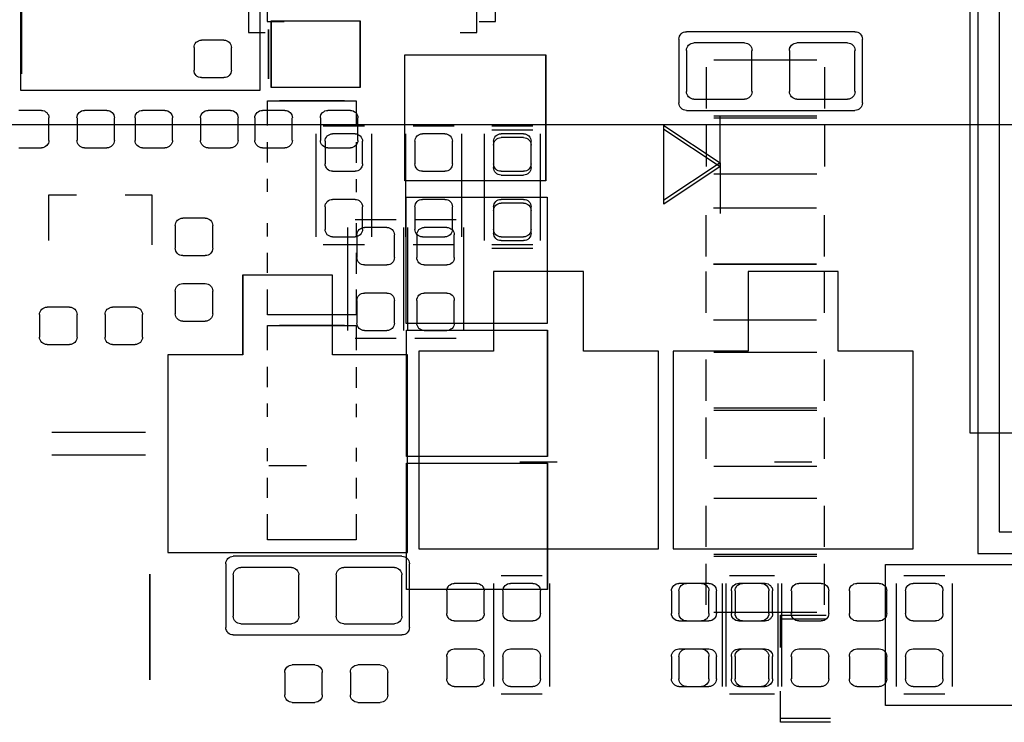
# Model space of a CAD drawing. Header units: inches. Extents: x -2.12 to 5.58, y -1.38 to 1.5.
# Tile 3 of 32: x -1.5 to -0.97, y -1.06 to -0.68. Entities that reach past the tile are written whole.
import ezdxf

# ---------------------------------------------------------------- set-up
doc = ezdxf.new("R2010")
doc.units = ezdxf.units.IN
doc.header["$MEASUREMENT"] = 0
for name, color, linetype in [('INTF_BLUE', 7, 'Continuous'), ('INTF_GREEN_1', 7, 'Continuous'), ('INTF_GREEN_3', 7, 'Continuous'), ('INTF_MAGENTA', 7, 'Continuous'), ('INTF_RED_1', 7, 'Continuous'), ('INTF_YELLOW_1', 7, 'Continuous'), ('INTF_YELLOW_2', 7, 'Continuous'), ('WHITE', 7, 'Continuous')]:
    doc.layers.add(name, color=color, linetype=linetype)

# ---------------------------------------------------------------- blocks, each defined once
blk = doc.blocks.new('DDD71C7C7C9CF9294EF7B95702A5EAB48181DBE0$$$B8A4396250C5687B1D31E70758B30729E1AC4426')
at = {"layer": 'INTF_MAGENTA', "color": 6}
for p, q in [((-191.414, -106.642), (-191.414, -104.839)), ((-188.316, -104.839), (-188.316, -106.642)), ((-185.242, -107.201), (-185.242, -105.804)), ((-196.545, -106.629), (-194.259, -106.629)), ((-191.191, -106.642), (-191.414, -106.642)), ((-188.316, -106.642), (-188.546, -106.642)), ((-196.647, -107.594), (-196.647, -106.731)), ((-194.158, -106.731), (-194.158, -107.594)), ((-194.259, -107.696), (-196.545, -107.696)), ((-194.716, -108.407), (-194.716, -107.772)), ((-193.954, -107.899), (-194.716, -108.407)), ((-193.954, -108.915), (-193.954, -107.899)), ((-192.176, -107.912), (-191.618, -107.912)), ((-191.11, -107.912), (-190.551, -107.912)), ((-189.89, -107.912), (-189.332, -107.912)), ((-192.278, -109.41), (-192.278, -108.013)), ((-191.516, -108.013), (-191.516, -109.41)), ((-191.211, -109.41), (-191.211, -108.013)), ((-190.449, -108.013), (-190.449, -109.41)), ((-189.992, -109.41), (-189.992, -108.013)), ((-189.23, -108.013), (-189.23, -109.41)), ((-194.716, -108.407), (-194.716, -109.042)), ((-194.716, -108.407), (-193.954, -108.915)), ((-191.618, -109.512), (-192.176, -109.512)), ((-190.551, -109.512), (-191.11, -109.512)), ((-189.332, -109.512), (-189.89, -109.512)), ((-196.317, -109.88), (-195.097, -109.88)), ((-196.317, -110.96), (-196.317, -109.88)), ((-195.097, -109.88), (-195.097, -110.96)), ((-192.862, -109.88), (-191.643, -109.88)), ((-192.862, -110.96), (-192.862, -109.88)), ((-191.643, -109.88), (-191.643, -110.96)), ((-189.459, -109.931), (-188.239, -109.931)), ((-189.459, -111.011), (-189.459, -109.931)), ((-188.239, -109.931), (-188.239, -111.011)), ((-197.333, -110.96), (-196.317, -110.96)), ((-197.333, -113.64), (-197.333, -110.96)), ((-195.097, -110.96), (-194.081, -110.96)), ((-194.081, -110.96), (-194.081, -113.64)), ((-193.878, -110.96), (-192.862, -110.96)), ((-193.878, -113.64), (-193.878, -110.96)), ((-191.643, -110.96), (-190.627, -110.96)), ((-190.627, -110.96), (-190.627, -113.64)), ((-190.475, -111.011), (-189.459, -111.011)), ((-190.475, -113.69), (-190.475, -111.011)), ((-188.239, -111.011), (-187.223, -111.011)), ((-187.223, -111.011), (-187.223, -113.69)), ((-186.919, -112.065), (-185.649, -112.065)), ((-195.453, -112.459), (-195.961, -112.459)), ((-191.999, -112.459), (-192.507, -112.459)), ((-186.919, -112.37), (-185.649, -112.37)), ((-188.595, -112.509), (-189.103, -112.509)), ((-196.113, -113.64), (-197.333, -113.64)), ((-195.301, -113.64), (-196.113, -113.64)), ((-194.081, -113.64), (-195.301, -113.64)), ((-192.659, -113.64), (-193.878, -113.64)), ((-191.846, -113.64), (-192.659, -113.64)), ((-190.627, -113.64), (-191.846, -113.64)), ((-189.255, -113.69), (-190.475, -113.69)), ((-190.398, -113.741), (-188.112, -113.741)), ((-188.443, -113.69), (-189.255, -113.69)), ((-187.223, -113.69), (-188.443, -113.69)), ((-190.5, -114.706), (-190.5, -113.843)), ((-188.011, -113.843), (-188.011, -114.706)), ((-197.764, -114.008), (-197.206, -114.008)), ((-195.453, -114.008), (-194.894, -114.008)), ((-192.303, -114.008), (-191.745, -114.008)), ((-197.866, -115.507), (-197.866, -114.109)), ((-197.104, -114.109), (-197.104, -115.507)), ((-195.555, -115.507), (-195.555, -114.109)), ((-194.793, -114.109), (-194.793, -115.507)), ((-192.405, -115.507), (-192.405, -114.109)), ((-191.643, -114.109), (-191.643, -115.507)), ((-188.112, -114.808), (-190.398, -114.808)), ((-197.206, -115.608), (-197.764, -115.608)), ((-194.894, -115.608), (-195.453, -115.608)), ((-191.745, -115.608), (-192.303, -115.608))]:
    blk.add_line(p, q, dxfattribs=at)
for centre, start, end in [((-196.545, -106.731), 90, 180), ((-194.259, -106.731), 360, 90), ((-196.545, -107.594), 180, 270), ((-194.259, -107.594), 270, 0), ((-190.398, -113.843), 90, 180), ((-188.112, -113.843), 360, 90), ((-190.398, -114.706), 180, 270), ((-188.112, -114.706), 270, 0)]:
    blk.add_arc(centre, 0.102, start, end, dxfattribs=at)
at = {"layer": 'INTF_RED_1', "color": 1}
for p, q in [((-198.501, -77.724), (-198.501, -113.411)), ((-198.501, -113.411), (-244.602, -113.411))]:
    blk.add_line(p, q, dxfattribs=at)
at = {"layer": 'WHITE', "color": 7}
for p, q in [((-196.444, -106.782), (-195.758, -106.782)), ((-195.047, -106.782), (-194.361, -106.782)), ((-188.087, -107.15), (-188.087, -106.845)), ((-187.985, -106.743), (-187.681, -106.743)), ((-187.579, -106.845), (-187.579, -107.15)), ((-196.545, -107.442), (-196.545, -106.883)), ((-195.656, -106.883), (-195.656, -107.442)), ((-195.148, -107.442), (-195.148, -106.883)), ((-194.259, -106.883), (-194.259, -107.442)), ((-187.681, -107.251), (-187.985, -107.251)), ((-195.758, -107.544), (-196.444, -107.544)), ((-194.361, -107.544), (-195.047, -107.544)), ((-192.049, -108.013), (-191.745, -108.013)), ((-190.983, -108.013), (-190.678, -108.013)), ((-189.763, -108.013), (-189.459, -108.013)), ((-192.151, -108.42), (-192.151, -108.115)), ((-191.643, -108.115), (-191.643, -108.42)), ((-191.084, -108.42), (-191.084, -108.115)), ((-190.576, -108.115), (-190.576, -108.42)), ((-189.865, -108.42), (-189.865, -108.115)), ((-189.357, -108.115), (-189.357, -108.42)), ((-191.745, -108.522), (-192.049, -108.522)), ((-190.678, -108.522), (-190.983, -108.522)), ((-189.459, -108.522), (-189.763, -108.522)), ((-192.049, -108.903), (-191.745, -108.903)), ((-190.983, -108.903), (-190.678, -108.903)), ((-189.763, -108.903), (-189.459, -108.903)), ((-192.151, -109.309), (-192.151, -109.004)), ((-191.643, -109.004), (-191.643, -109.309)), ((-191.084, -109.309), (-191.084, -109.004)), ((-190.576, -109.004), (-190.576, -109.309)), ((-189.865, -109.309), (-189.865, -109.004)), ((-189.357, -109.004), (-189.357, -109.309)), ((-191.745, -109.41), (-192.049, -109.41)), ((-190.678, -109.41), (-190.983, -109.41)), ((-189.459, -109.41), (-189.763, -109.41)), ((-190.297, -113.894), (-189.611, -113.894)), ((-188.9, -113.894), (-188.214, -113.894)), ((-190.398, -114.554), (-190.398, -113.995)), ((-189.509, -113.995), (-189.509, -114.554)), ((-189.001, -114.554), (-189.001, -113.995)), ((-188.112, -113.995), (-188.112, -114.554)), ((-197.637, -114.109), (-197.333, -114.109)), ((-196.875, -114.109), (-196.571, -114.109)), ((-196.088, -114.109), (-195.783, -114.109)), ((-195.326, -114.109), (-195.021, -114.109)), ((-194.564, -114.109), (-194.259, -114.109)), ((-192.176, -114.109), (-191.872, -114.109)), ((-191.414, -114.109), (-191.11, -114.109)), ((-197.739, -114.516), (-197.739, -114.211)), ((-197.231, -114.211), (-197.231, -114.516)), ((-196.977, -114.516), (-196.977, -114.211)), ((-196.469, -114.211), (-196.469, -114.516)), ((-196.19, -114.516), (-196.19, -114.211)), ((-195.682, -114.211), (-195.682, -114.516)), ((-195.428, -114.516), (-195.428, -114.211)), ((-194.92, -114.211), (-194.92, -114.516)), ((-194.666, -114.516), (-194.666, -114.211)), ((-194.158, -114.211), (-194.158, -114.516)), ((-192.278, -114.516), (-192.278, -114.211)), ((-191.77, -114.211), (-191.77, -114.516)), ((-191.516, -114.516), (-191.516, -114.211)), ((-191.008, -114.211), (-191.008, -114.516)), ((-197.333, -114.618), (-197.637, -114.618)), ((-196.571, -114.618), (-196.875, -114.618)), ((-195.783, -114.618), (-196.088, -114.618)), ((-195.021, -114.618), (-195.326, -114.618)), ((-194.259, -114.618), (-194.564, -114.618)), ((-191.872, -114.618), (-192.176, -114.618)), ((-191.11, -114.618), (-191.414, -114.618)), ((-189.611, -114.656), (-190.297, -114.656)), ((-188.214, -114.656), (-188.9, -114.656)), ((-197.637, -114.999), (-197.333, -114.999)), ((-196.875, -114.999), (-196.571, -114.999)), ((-196.088, -114.999), (-195.783, -114.999)), ((-195.326, -114.999), (-195.021, -114.999)), ((-194.564, -114.999), (-194.259, -114.999)), ((-192.176, -114.999), (-191.872, -114.999)), ((-191.414, -114.999), (-191.11, -114.999)), ((-197.739, -115.405), (-197.739, -115.1)), ((-197.231, -115.1), (-197.231, -115.405)), ((-196.977, -115.405), (-196.977, -115.1)), ((-196.469, -115.1), (-196.469, -115.405)), ((-196.19, -115.405), (-196.19, -115.1)), ((-195.682, -115.1), (-195.682, -115.405)), ((-195.428, -115.405), (-195.428, -115.1)), ((-194.92, -115.1), (-194.92, -115.405)), ((-194.666, -115.405), (-194.666, -115.1)), ((-194.158, -115.1), (-194.158, -115.405)), ((-192.278, -115.405), (-192.278, -115.1)), ((-191.77, -115.1), (-191.77, -115.405)), ((-191.516, -115.405), (-191.516, -115.1)), ((-191.008, -115.1), (-191.008, -115.405)), ((-190.106, -115.214), (-189.802, -115.214)), ((-189.217, -115.214), (-188.912, -115.214)), ((-190.208, -115.621), (-190.208, -115.316)), ((-189.7, -115.316), (-189.7, -115.621)), ((-189.319, -115.621), (-189.319, -115.316)), ((-188.811, -115.316), (-188.811, -115.621)), ((-197.333, -115.507), (-197.637, -115.507)), ((-196.571, -115.507), (-196.875, -115.507)), ((-195.783, -115.507), (-196.088, -115.507)), ((-195.021, -115.507), (-195.326, -115.507)), ((-194.259, -115.507), (-194.564, -115.507)), ((-191.872, -115.507), (-192.176, -115.507)), ((-191.11, -115.507), (-191.414, -115.507)), ((-189.802, -115.722), (-190.106, -115.722)), ((-188.912, -115.722), (-189.217, -115.722))]:
    blk.add_line(p, q, dxfattribs=at)
for centre, start, end in [((-196.444, -106.883), 90, 180), ((-195.758, -106.883), 360, 90), ((-195.047, -106.883), 90, 180), ((-194.361, -106.883), 360, 90), ((-187.985, -106.845), 90, 180), ((-187.681, -106.845), 360, 90), ((-187.985, -107.15), 180, 270), ((-187.681, -107.15), 270, 0), ((-196.444, -107.442), 180, 270), ((-195.758, -107.442), 270, 0), ((-195.047, -107.442), 180, 270), ((-194.361, -107.442), 270, 0), ((-192.049, -108.115), 90, 180), ((-191.745, -108.115), 360, 90), ((-190.983, -108.115), 90, 180), ((-190.678, -108.115), 360, 90), ((-189.763, -108.115), 90, 180), ((-189.459, -108.115), 360, 90), ((-192.049, -108.42), 180, 270), ((-191.745, -108.42), 270, 0), ((-190.983, -108.42), 180, 270), ((-190.678, -108.42), 270, 0), ((-189.763, -108.42), 180, 270), ((-189.459, -108.42), 270, 0), ((-192.049, -109.004), 90, 180), ((-191.745, -109.004), 360, 90), ((-190.983, -109.004), 90, 180), ((-190.678, -109.004), 360, 90), ((-189.763, -109.004), 90, 180), ((-189.459, -109.004), 360, 90), ((-192.049, -109.309), 180, 270), ((-191.745, -109.309), 270, 0), ((-190.983, -109.309), 180, 270), ((-190.678, -109.309), 270, 0), ((-189.763, -109.309), 180, 270), ((-189.459, -109.309), 270, 0), ((-190.297, -113.995), 90, 180), ((-189.611, -113.995), 360, 90), ((-188.9, -113.995), 90, 180), ((-188.214, -113.995), 360, 90), ((-197.637, -114.211), 90, 180), ((-197.333, -114.211), 360, 90), ((-196.875, -114.211), 90, 180), ((-196.571, -114.211), 360, 90), ((-196.088, -114.211), 90, 180), ((-195.783, -114.211), 360, 90), ((-195.326, -114.211), 90, 180), ((-195.021, -114.211), 360, 90), ((-194.564, -114.211), 90, 180), ((-194.259, -114.211), 360, 90), ((-192.176, -114.211), 90, 180), ((-191.872, -114.211), 360, 90), ((-191.414, -114.211), 90, 180), ((-191.11, -114.211), 360, 90), ((-197.637, -114.516), 180, 270), ((-197.333, -114.516), 270, 0), ((-196.875, -114.516), 180, 270), ((-196.571, -114.516), 270, 0), ((-196.088, -114.516), 180, 270), ((-195.783, -114.516), 270, 0), ((-195.326, -114.516), 180, 270), ((-195.021, -114.516), 270, 0), ((-194.564, -114.516), 180, 270), ((-194.259, -114.516), 270, 0), ((-192.176, -114.516), 180, 270), ((-191.872, -114.516), 270, 0), ((-191.414, -114.516), 180, 270), ((-191.11, -114.516), 270, 0), ((-190.297, -114.554), 180, 270), ((-189.611, -114.554), 270, 0), ((-188.9, -114.554), 180, 270), ((-188.214, -114.554), 270, 0), ((-197.637, -115.1), 90, 180), ((-197.333, -115.1), 360, 90), ((-196.875, -115.1), 90, 180), ((-196.571, -115.1), 360, 90), ((-196.088, -115.1), 90, 180), ((-195.783, -115.1), 360, 90), ((-195.326, -115.1), 90, 180), ((-195.021, -115.1), 360, 90), ((-194.564, -115.1), 90, 180), ((-194.259, -115.1), 360, 90), ((-192.176, -115.1), 90, 180), ((-191.872, -115.1), 360, 90), ((-191.414, -115.1), 90, 180), ((-191.11, -115.1), 360, 90), ((-190.106, -115.316), 90, 180), ((-189.802, -115.316), 360, 90), ((-189.217, -115.316), 90, 180), ((-188.912, -115.316), 360, 90), ((-197.637, -115.405), 180, 270), ((-197.333, -115.405), 270, 0), ((-196.875, -115.405), 180, 270), ((-196.571, -115.405), 270, 0), ((-196.088, -115.405), 180, 270), ((-195.783, -115.405), 270, 0), ((-195.326, -115.405), 180, 270), ((-195.021, -115.405), 270, 0), ((-194.564, -115.405), 180, 270), ((-194.259, -115.405), 270, 0), ((-192.176, -115.405), 180, 270), ((-191.872, -115.405), 270, 0), ((-191.414, -115.405), 180, 270), ((-191.11, -115.405), 270, 0), ((-190.106, -115.621), 180, 270), ((-189.802, -115.621), 270, 0), ((-189.217, -115.621), 180, 270), ((-188.912, -115.621), 270, 0)]:
    blk.add_arc(centre, 0.102, start, end, dxfattribs=at)
blk = doc.blocks.new('S70CR100-TOP')
at = {"color": 0}
blk.add_blockref('DDD71C7C7C9CF9294EF7B95702A5EAB48181DBE0$$$B8A4396250C5687B1D31E70758B30729E1AC4426', (0, 0), dxfattribs=at)
blk = doc.blocks.new('3873F21D59116B9BB77B534D235B23D2048C078A$$$B8A4396250C5687B1D31E70758B30729E1AC4426')
at = {"layer": 'INTF_BLUE', "color": 5}
for p, q in [((-188.6284, -106.4816), (-189.8316, -106.4816)), ((-189.8316, -106.4816), (-189.8316, -107.3864)), ((-188.6284, -107.3864), (-188.6284, -106.4816)), ((-188.5925, -107.2684), (-188.5925, -106.5997)), ((-190.4385, -106.9419), (-192.3496, -106.9419)), ((-192.3496, -106.9419), (-192.3496, -108.6533)), ((-190.4385, -108.6533), (-190.4385, -106.9419)), ((-196.1312, -107.1118), (-196.1312, -107.6706)), ((-194.6326, -107.0102), (-196.0296, -107.0102)), ((-194.531, -107.6706), (-194.531, -107.1118)), ((-189.8316, -107.3864), (-188.6284, -107.3864)), ((-188.5776, -107.5652), (-189.7808, -107.5652)), ((-189.7808, -107.5652), (-189.7808, -107.9)), ((-189.6192, -107.5652), (-188.7391, -107.5652)), ((-188.5776, -107.9), (-188.5776, -107.5652)), ((-196.0296, -107.7722), (-194.6326, -107.7722)), ((-175.6004, -107.8865), (-200.6016, -107.8865)), ((-196.1312, -107.8992), (-196.1312, -108.458)), ((-194.6326, -107.7976), (-196.0296, -107.7976)), ((-194.531, -108.458), (-194.531, -107.8992)), ((-189.7808, -108.1282), (-189.7808, -108.4079)), ((-188.5776, -108.4013), (-188.5776, -108.1269)), ((-196.0296, -108.5596), (-194.6326, -108.5596)), ((-192.3496, -108.6533), (-190.4385, -108.6533)), ((-189.7808, -108.6269), (-189.7808, -108.8063)), ((-188.5776, -108.8023), (-188.5776, -108.6229)), ((-190.4589, -108.8723), (-192.3699, -108.8723)), ((-192.3699, -108.8723), (-192.3699, -110.5837)), ((-190.4589, -110.5837), (-190.4589, -108.8723)), ((-196.1261, -109.1184), (-196.1261, -109.6772)), ((-194.6275, -109.0168), (-196.0245, -109.0168)), ((-194.5259, -109.6772), (-194.5259, -109.1184)), ((-189.7808, -109.2231), (-189.7808, -109.4092)), ((-188.5776, -109.4039), (-188.5776, -109.2271)), ((-189.7808, -109.6282), (-189.7808, -109.9104)), ((-188.5776, -109.8999), (-188.5776, -109.6282)), ((-196.0245, -109.7788), (-194.6275, -109.7788)), ((-194.6275, -109.7788), (-196.0245, -109.7788)), ((-196.1261, -109.8804), (-196.1261, -110.4392)), ((-194.5259, -110.4392), (-194.5259, -109.8804)), ((-189.7808, -110.1242), (-189.7808, -110.4684)), ((-188.5776, -110.4684), (-188.5776, -110.1242)), ((-196.0245, -110.5408), (-194.6275, -110.5408)), ((-192.3699, -110.5837), (-190.4589, -110.5837)), ((-189.7808, -110.4684), (-188.5776, -110.4684)), ((-190.4614, -110.6757), (-192.3725, -110.6757)), ((-192.3725, -110.6757), (-192.3725, -112.3871)), ((-190.4614, -112.3871), (-190.4614, -110.6757)), ((-188.5776, -110.6132), (-189.7808, -110.6132)), ((-189.7808, -110.6132), (-189.7808, -110.948)), ((-189.6192, -110.6132), (-188.7391, -110.6132)), ((-188.5776, -110.948), (-188.5776, -110.6132)), ((-194.63, -110.9726), (-196.027, -110.9726)), ((-196.1286, -111.0742), (-196.1286, -111.633)), ((-194.5284, -111.633), (-194.5284, -111.0742)), ((-189.7808, -111.1762), (-189.7808, -111.4559)), ((-188.5776, -111.4493), (-188.5776, -111.1749)), ((-196.027, -111.7346), (-194.63, -111.7346)), ((-194.63, -111.76), (-196.027, -111.76)), ((-189.7808, -111.6749), (-189.7808, -111.8543)), ((-188.5776, -111.8503), (-188.5776, -111.6709)), ((-196.1286, -111.8616), (-196.1286, -112.4204)), ((-194.5284, -112.4204), (-194.5284, -111.8616)), ((-189.7808, -112.2711), (-189.7808, -112.4572)), ((-188.5776, -112.4519), (-188.5776, -112.2751)), ((-192.3725, -112.3871), (-190.4614, -112.3871)), ((-196.027, -112.522), (-194.63, -112.522)), ((-190.4614, -112.4791), (-192.3725, -112.4791)), ((-192.3725, -112.4791), (-192.3725, -114.1905)), ((-190.4614, -114.1905), (-190.4614, -112.4791)), ((-189.7808, -112.6762), (-189.7808, -112.9584)), ((-188.5776, -112.9479), (-188.5776, -112.6762)), ((-194.63, -112.9538), (-196.027, -112.9538)), ((-196.1286, -113.0554), (-196.1286, -113.6142)), ((-194.5284, -113.6142), (-194.5284, -113.0554)), ((-189.7808, -113.1722), (-189.7808, -113.5164)), ((-188.5776, -113.5164), (-188.5776, -113.1722)), ((-189.7808, -113.5164), (-188.5776, -113.5164)), ((-196.027, -113.7158), (-194.63, -113.7158)), ((-194.63, -113.7412), (-196.027, -113.7412)), ((-196.9595, -113.8525), (-198.6709, -113.8525)), ((-196.9595, -115.7635), (-196.9595, -113.8525)), ((-196.1286, -113.8428), (-196.1286, -114.4016)), ((-194.5284, -114.4016), (-194.5284, -113.8428)), ((-186.9783, -113.9838), (-186.9783, -115.4173)), ((-192.3725, -114.1905), (-190.4614, -114.1905)), ((-195.5356, -114.5383), (-196.1571, -114.5383)), ((-196.027, -114.5032), (-194.63, -114.5032)), ((-195.5356, -114.9281), (-195.5356, -114.5383)), ((-195.5356, -115.9413), (-195.5356, -115.5703)), ((-198.6709, -115.7635), (-196.9595, -115.7635)), ((-196.2147, -115.9413), (-195.5356, -115.9413))]:
    blk.add_line(p, q, dxfattribs=at)
blk = doc.blocks.new('S70CR100-BOT')
at = {"color": 0}
blk.add_blockref('3873F21D59116B9BB77B534D235B23D2048C078A$$$B8A4396250C5687B1D31E70758B30729E1AC4426', (0, 0), dxfattribs=at)
blk = doc.blocks.new('31673240982F5778DC3FB12357F58391CCFCB263$$$B8A4396250C5687B1D31E70758B30729E1AC4426')
at = {"layer": 'INTF_GREEN_1', "color": 3}
for p, q in [((-189.8316, -106.4816), (-189.8316, -107.3864)), ((-188.6284, -106.4816), (-189.8316, -106.4816)), ((-188.6284, -107.3864), (-188.6284, -106.4816)), ((-188.5925, -107.2683), (-188.5925, -106.5996)), ((-190.4385, -106.9419), (-192.3496, -106.9419)), ((-192.3496, -106.9419), (-192.3496, -108.6533)), ((-190.4385, -108.6533), (-190.4385, -106.9419)), ((-196.1312, -107.1118), (-196.1312, -107.6706)), ((-194.6326, -107.0102), (-196.0296, -107.0102)), ((-194.531, -107.6706), (-194.531, -107.1118)), ((-189.8316, -107.3864), (-188.6284, -107.3864)), ((-189.7808, -107.5652), (-189.7808, -107.9)), ((-188.5776, -107.5652), (-189.7808, -107.5652)), ((-189.6192, -107.5652), (-188.7391, -107.5652)), ((-188.5776, -107.9), (-188.5776, -107.5652)), ((-196.0296, -107.7722), (-194.6326, -107.7722)), ((-196.1312, -107.8992), (-196.1312, -108.458)), ((-194.6326, -107.7976), (-196.0296, -107.7976)), ((-194.531, -108.458), (-194.531, -107.8992)), ((-189.7808, -108.1282), (-189.7808, -108.4079)), ((-188.5776, -108.4013), (-188.5776, -108.1269)), ((-196.0296, -108.5596), (-194.6326, -108.5596)), ((-192.3496, -108.6533), (-190.4385, -108.6533)), ((-189.7808, -108.6269), (-189.7808, -108.8063)), ((-188.5776, -108.8023), (-188.5776, -108.6229)), ((-190.4589, -108.8723), (-192.3699, -108.8723)), ((-192.3699, -108.8723), (-192.3699, -110.5837)), ((-190.4589, -110.5837), (-190.4589, -108.8723)), ((-196.1261, -109.1184), (-196.1261, -109.6772)), ((-194.6275, -109.0168), (-196.0245, -109.0168)), ((-194.5259, -109.6772), (-194.5259, -109.1184)), ((-189.7808, -109.2231), (-189.7808, -109.4092)), ((-188.5776, -109.4039), (-188.5776, -109.2271)), ((-189.7808, -109.6282), (-189.7808, -109.9104)), ((-188.5776, -109.8999), (-188.5776, -109.6282)), ((-194.6275, -109.7788), (-196.0245, -109.7788)), ((-196.0245, -109.7788), (-194.6275, -109.7788)), ((-196.1261, -109.8804), (-196.1261, -110.4392)), ((-194.5259, -110.4392), (-194.5259, -109.8804)), ((-189.7808, -110.1242), (-189.7808, -110.4684)), ((-188.5776, -110.4684), (-188.5776, -110.1242)), ((-196.0245, -110.5408), (-194.6275, -110.5408)), ((-192.3699, -110.5837), (-190.4589, -110.5837)), ((-189.7808, -110.4684), (-188.5776, -110.4684)), ((-192.3725, -110.6757), (-192.3725, -112.3871)), ((-190.4614, -110.6757), (-192.3725, -110.6757)), ((-190.4614, -112.3871), (-190.4614, -110.6757)), ((-188.5776, -110.6132), (-189.7808, -110.6132)), ((-189.7808, -110.6132), (-189.7808, -110.948)), ((-189.6192, -110.6132), (-188.7391, -110.6132)), ((-188.5776, -110.948), (-188.5776, -110.6132)), ((-194.63, -110.9726), (-196.027, -110.9726)), ((-196.1286, -111.0742), (-196.1286, -111.633)), ((-194.5284, -111.633), (-194.5284, -111.0742)), ((-189.7808, -111.1762), (-189.7808, -111.4559)), ((-188.5776, -111.4493), (-188.5776, -111.1749)), ((-196.027, -111.7346), (-194.63, -111.7346)), ((-194.63, -111.76), (-196.027, -111.76)), ((-189.7808, -111.6749), (-189.7808, -111.8543)), ((-188.5776, -111.8503), (-188.5776, -111.6709)), ((-196.1286, -111.8616), (-196.1286, -112.4204)), ((-194.5284, -112.4204), (-194.5284, -111.8616)), ((-189.7808, -112.2711), (-189.7808, -112.4572)), ((-188.5776, -112.4519), (-188.5776, -112.2751)), ((-192.3725, -112.3871), (-190.4614, -112.3871)), ((-196.027, -112.522), (-194.63, -112.522)), ((-192.3725, -112.4791), (-192.3725, -114.1905)), ((-190.4614, -112.4791), (-192.3725, -112.4791)), ((-190.4614, -114.1905), (-190.4614, -112.4791)), ((-189.7808, -112.6762), (-189.7808, -112.9584)), ((-188.5776, -112.9479), (-188.5776, -112.6762)), ((-194.63, -112.9538), (-196.027, -112.9538)), ((-196.1286, -113.0554), (-196.1286, -113.6142)), ((-194.5284, -113.6142), (-194.5284, -113.0554)), ((-189.7808, -113.1722), (-189.7808, -113.5164)), ((-188.5776, -113.5164), (-188.5776, -113.1722)), ((-189.7808, -113.5164), (-188.5776, -113.5164)), ((-196.027, -113.7158), (-194.63, -113.7158)), ((-194.63, -113.7412), (-196.027, -113.7412)), ((-196.9595, -113.8525), (-198.6709, -113.8525)), ((-196.9595, -115.7635), (-196.9595, -113.8525)), ((-196.1286, -113.8428), (-196.1286, -114.4016)), ((-194.5284, -114.4016), (-194.5284, -113.8428)), ((-186.9783, -113.9838), (-186.9783, -115.4173)), ((-192.3725, -114.1905), (-190.4614, -114.1905)), ((-195.5356, -114.5891), (-196.149, -114.5891)), ((-196.027, -114.5032), (-194.63, -114.5032)), ((-195.5356, -114.9642), (-195.5356, -114.5891)), ((-195.5356, -115.9921), (-195.5356, -115.6266)), ((-198.6709, -115.7635), (-196.9595, -115.7635)), ((-196.2081, -115.9921), (-195.5356, -115.9921))]:
    blk.add_line(p, q, dxfattribs=at)
at = {"layer": 'INTF_YELLOW_2', "color": 2}
for p, q in [((-189.8316, -106.4816), (-189.8316, -107.3864)), ((-188.6284, -106.4816), (-189.8316, -106.4816)), ((-188.6284, -107.3864), (-188.6284, -106.4816)), ((-188.5925, -107.2684), (-188.5925, -106.5997)), ((-192.3496, -106.9419), (-192.3496, -108.6533)), ((-190.4385, -106.9419), (-192.3496, -106.9419)), ((-190.4385, -108.6533), (-190.4385, -106.9419)), ((-196.1312, -107.1118), (-196.1312, -107.6706)), ((-194.6326, -107.0102), (-196.0296, -107.0102)), ((-194.531, -107.6706), (-194.531, -107.1118)), ((-189.8316, -107.3864), (-188.6284, -107.3864)), ((-189.7808, -107.5652), (-189.7808, -107.9)), ((-188.5776, -107.5652), (-189.7808, -107.5652)), ((-189.6192, -107.5652), (-188.7391, -107.5652)), ((-188.5776, -107.9), (-188.5776, -107.5652)), ((-196.0296, -107.7722), (-194.6326, -107.7722)), ((-196.1312, -107.8992), (-196.1312, -108.458)), ((-194.6326, -107.7976), (-196.0296, -107.7976)), ((-194.531, -108.458), (-194.531, -107.8992)), ((-189.7808, -108.1282), (-189.7808, -108.4079)), ((-188.5776, -108.4013), (-188.5776, -108.1269)), ((-196.0296, -108.5596), (-194.6326, -108.5596)), ((-192.3496, -108.6533), (-190.4385, -108.6533)), ((-189.7808, -108.6269), (-189.7808, -108.8063)), ((-188.5776, -108.8023), (-188.5776, -108.6229)), ((-192.3699, -108.8723), (-192.3699, -110.5837)), ((-190.4589, -108.8723), (-192.3699, -108.8723)), ((-190.4589, -110.5837), (-190.4589, -108.8723)), ((-196.1261, -109.1184), (-196.1261, -109.6772)), ((-194.6275, -109.0168), (-196.0245, -109.0168)), ((-194.5259, -109.6772), (-194.5259, -109.1184)), ((-189.7808, -109.2231), (-189.7808, -109.4092)), ((-188.5776, -109.4039), (-188.5776, -109.2271)), ((-189.7808, -109.6282), (-189.7808, -109.9104)), ((-188.5776, -109.8999), (-188.5776, -109.6282)), ((-194.6275, -109.7788), (-196.0245, -109.7788)), ((-196.0245, -109.7788), (-194.6275, -109.7788)), ((-196.1261, -109.8804), (-196.1261, -110.4392)), ((-194.5259, -110.4392), (-194.5259, -109.8804)), ((-189.7808, -110.1242), (-189.7808, -110.4684)), ((-188.5776, -110.4684), (-188.5776, -110.1242)), ((-196.0245, -110.5408), (-194.6275, -110.5408)), ((-192.3699, -110.5837), (-190.4589, -110.5837)), ((-189.7808, -110.4684), (-188.5776, -110.4684)), ((-190.4614, -110.6757), (-192.3725, -110.6757)), ((-192.3725, -110.6757), (-192.3725, -112.3871)), ((-190.4614, -112.3871), (-190.4614, -110.6757)), ((-188.5776, -110.6132), (-189.7808, -110.6132)), ((-189.7808, -110.6132), (-189.7808, -110.948)), ((-189.6192, -110.6132), (-188.7391, -110.6132)), ((-188.5776, -110.948), (-188.5776, -110.6132)), ((-194.63, -110.9726), (-196.027, -110.9726)), ((-196.1286, -111.0742), (-196.1286, -111.633)), ((-194.5284, -111.633), (-194.5284, -111.0742)), ((-189.7808, -111.1762), (-189.7808, -111.4559)), ((-188.5776, -111.4493), (-188.5776, -111.1749)), ((-196.027, -111.7346), (-194.63, -111.7346)), ((-194.63, -111.76), (-196.027, -111.76)), ((-189.7808, -111.6749), (-189.7808, -111.8543)), ((-188.5776, -111.8503), (-188.5776, -111.6709)), ((-196.1286, -111.8616), (-196.1286, -112.4204)), ((-194.5284, -112.4204), (-194.5284, -111.8616)), ((-189.7808, -112.2711), (-189.7808, -112.4572)), ((-188.5776, -112.4519), (-188.5776, -112.2751)), ((-192.3725, -112.3871), (-190.4614, -112.3871)), ((-196.027, -112.522), (-194.63, -112.522)), ((-190.4614, -112.4791), (-192.3725, -112.4791)), ((-192.3725, -112.4791), (-192.3725, -114.1905)), ((-190.4614, -114.1905), (-190.4614, -112.4791)), ((-189.7808, -112.6762), (-189.7808, -112.9584)), ((-188.5776, -112.9479), (-188.5776, -112.6762)), ((-194.63, -112.9538), (-196.027, -112.9538)), ((-196.1286, -113.0554), (-196.1286, -113.6142)), ((-194.5284, -113.6142), (-194.5284, -113.0554)), ((-189.7808, -113.1722), (-189.7808, -113.5164)), ((-188.5776, -113.5164), (-188.5776, -113.1722)), ((-189.7808, -113.5164), (-188.5776, -113.5164)), ((-196.027, -113.7158), (-194.63, -113.7158)), ((-194.63, -113.7412), (-196.027, -113.7412)), ((-196.9595, -113.8525), (-198.6709, -113.8525)), ((-196.9595, -115.7635), (-196.9595, -113.8525)), ((-196.1286, -113.8428), (-196.1286, -114.4016)), ((-194.5284, -114.4016), (-194.5284, -113.8428)), ((-186.9783, -113.9838), (-186.9783, -115.4173)), ((-192.3725, -114.1905), (-190.4614, -114.1905)), ((-195.5356, -114.5891), (-196.1571, -114.5891)), ((-196.027, -114.5032), (-194.63, -114.5032)), ((-195.5356, -114.9789), (-195.5356, -114.5891)), ((-195.5356, -115.9921), (-195.5356, -115.6211)), ((-198.6709, -115.7635), (-196.9595, -115.7635)), ((-196.2147, -115.9921), (-195.5356, -115.9921))]:
    blk.add_line(p, q, dxfattribs=at)
blk = doc.blocks.new('S70CR110-BOT')
at = {"color": 0}
blk.add_blockref('31673240982F5778DC3FB12357F58391CCFCB263$$$B8A4396250C5687B1D31E70758B30729E1AC4426', (0, 0), dxfattribs=at)
blk = doc.blocks.new('FE1B2A364973CD4E62792E9A41617DEF1B491828$$$B8A4396250C5687B1D31E70758B30729E1AC4426')
at = {"layer": 'INTF_GREEN_3', "color": 3}
for p, q in [((-196.444, -106.782), (-195.758, -106.782)), ((-195.047, -106.782), (-194.361, -106.782)), ((-196.545, -107.442), (-196.545, -106.883)), ((-195.656, -106.883), (-195.656, -107.442)), ((-195.148, -107.442), (-195.148, -106.883)), ((-194.259, -106.883), (-194.259, -107.442)), ((-195.758, -107.544), (-196.444, -107.544)), ((-194.361, -107.544), (-195.047, -107.544)), ((-189.7, -107.696), (-189.395, -107.696)), ((-188.811, -107.696), (-188.506, -107.696)), ((-188.074, -107.696), (-187.769, -107.696)), ((-187.185, -107.696), (-186.881, -107.696)), ((-186.398, -107.696), (-186.093, -107.696)), ((-185.509, -107.696), (-185.204, -107.696)), ((-189.802, -108.102), (-189.802, -107.798)), ((-189.293, -107.798), (-189.293, -108.102)), ((-188.912, -108.102), (-188.912, -107.798)), ((-188.405, -107.798), (-188.405, -108.102)), ((-188.176, -108.102), (-188.176, -107.798)), ((-187.668, -107.798), (-187.668, -108.102)), ((-187.287, -108.102), (-187.287, -107.798)), ((-186.779, -107.798), (-186.779, -108.102)), ((-186.5, -108.102), (-186.5, -107.798)), ((-185.992, -107.798), (-185.992, -108.102)), ((-185.611, -108.102), (-185.611, -107.798)), ((-192.151, -108.471), (-192.151, -108.166)), ((-192.049, -108.064), (-191.745, -108.064)), ((-191.643, -108.166), (-191.643, -108.471)), ((-189.395, -108.204), (-189.7, -108.204)), ((-188.506, -108.204), (-188.811, -108.204)), ((-187.769, -108.204), (-188.074, -108.204)), ((-186.881, -108.204), (-187.185, -108.204)), ((-186.093, -108.204), (-186.398, -108.204)), ((-185.204, -108.204), (-185.509, -108.204)), ((-191.745, -108.572), (-192.049, -108.572)), ((-192.049, -108.953), (-191.745, -108.953)), ((-192.151, -109.36), (-192.151, -109.055)), ((-191.643, -109.055), (-191.643, -109.36)), ((-187.833, -109.563), (-187.833, -109.258)), ((-187.731, -109.156), (-187.427, -109.156)), ((-187.325, -109.258), (-187.325, -109.563)), ((-191.11, -109.69), (-191.11, -109.385)), ((-191.008, -109.284), (-190.703, -109.284)), ((-190.602, -109.385), (-190.602, -109.69)), ((-190.297, -109.69), (-190.297, -109.385)), ((-190.195, -109.284), (-189.89, -109.284)), ((-189.789, -109.385), (-189.789, -109.69)), ((-191.745, -109.461), (-192.049, -109.461)), ((-190.703, -109.791), (-191.008, -109.791)), ((-189.89, -109.791), (-190.195, -109.791)), ((-187.427, -109.665), (-187.731, -109.665)), ((-187.731, -110.046), (-187.427, -110.046)), ((-191.008, -110.172), (-190.703, -110.172)), ((-190.195, -110.172), (-189.89, -110.172)), ((-187.833, -110.452), (-187.833, -110.147)), ((-187.325, -110.147), (-187.325, -110.452)), ((-191.11, -110.579), (-191.11, -110.274)), ((-190.602, -110.274), (-190.602, -110.579)), ((-190.297, -110.579), (-190.297, -110.274)), ((-189.789, -110.274), (-189.789, -110.579)), ((-186.779, -110.363), (-186.474, -110.363)), ((-185.89, -110.363), (-185.585, -110.363)), ((-187.427, -110.553), (-187.731, -110.553)), ((-186.881, -110.769), (-186.881, -110.465)), ((-186.373, -110.465), (-186.373, -110.769)), ((-185.992, -110.769), (-185.992, -110.465)), ((-185.483, -110.465), (-185.483, -110.769)), ((-190.703, -110.68), (-191.008, -110.68)), ((-189.89, -110.68), (-190.195, -110.68)), ((-186.474, -110.871), (-186.779, -110.871)), ((-185.585, -110.871), (-185.89, -110.871)), ((-190.297, -113.894), (-189.611, -113.894)), ((-188.9, -113.894), (-188.214, -113.894)), ((-190.398, -114.554), (-190.398, -113.995)), ((-189.509, -113.995), (-189.509, -114.554)), ((-189.001, -114.554), (-189.001, -113.995)), ((-188.112, -113.995), (-188.112, -114.554)), ((-197.637, -114.109), (-197.333, -114.109)), ((-196.875, -114.109), (-196.571, -114.109)), ((-196.088, -114.109), (-195.783, -114.109)), ((-195.275, -114.109), (-194.97, -114.109)), ((-194.462, -114.109), (-194.158, -114.109)), ((-192.176, -114.109), (-191.872, -114.109)), ((-191.414, -114.109), (-191.11, -114.109)), ((-197.739, -114.516), (-197.739, -114.211)), ((-197.231, -114.211), (-197.231, -114.516)), ((-196.977, -114.516), (-196.977, -114.211)), ((-196.469, -114.211), (-196.469, -114.516)), ((-196.19, -114.516), (-196.19, -114.211)), ((-195.682, -114.211), (-195.682, -114.516)), ((-195.377, -114.516), (-195.377, -114.211)), ((-194.869, -114.211), (-194.869, -114.516)), ((-194.564, -114.516), (-194.564, -114.211)), ((-194.056, -114.211), (-194.056, -114.516)), ((-192.278, -114.516), (-192.278, -114.211)), ((-191.77, -114.211), (-191.77, -114.516)), ((-191.516, -114.516), (-191.516, -114.211)), ((-191.008, -114.211), (-191.008, -114.516)), ((-197.333, -114.618), (-197.637, -114.618)), ((-196.571, -114.618), (-196.875, -114.618)), ((-195.783, -114.618), (-196.088, -114.618)), ((-194.97, -114.618), (-195.275, -114.618)), ((-194.158, -114.618), (-194.462, -114.618)), ((-191.872, -114.618), (-192.176, -114.618)), ((-191.11, -114.618), (-191.414, -114.618)), ((-189.611, -114.656), (-190.297, -114.656)), ((-188.214, -114.656), (-188.9, -114.656)), ((-197.637, -114.999), (-197.333, -114.999)), ((-196.875, -114.999), (-196.571, -114.999)), ((-196.088, -114.999), (-195.783, -114.999)), ((-195.275, -114.999), (-194.97, -114.999)), ((-194.462, -114.999), (-194.158, -114.999)), ((-192.176, -114.999), (-191.872, -114.999)), ((-191.414, -114.999), (-191.11, -114.999)), ((-197.739, -115.405), (-197.739, -115.1)), ((-197.231, -115.1), (-197.231, -115.405)), ((-196.977, -115.405), (-196.977, -115.1)), ((-196.469, -115.1), (-196.469, -115.405)), ((-196.19, -115.405), (-196.19, -115.1)), ((-195.682, -115.1), (-195.682, -115.405)), ((-195.377, -115.405), (-195.377, -115.1)), ((-194.869, -115.1), (-194.869, -115.405)), ((-194.564, -115.405), (-194.564, -115.1)), ((-194.056, -115.1), (-194.056, -115.405)), ((-192.278, -115.405), (-192.278, -115.1)), ((-191.77, -115.1), (-191.77, -115.405)), ((-191.516, -115.405), (-191.516, -115.1)), ((-191.008, -115.1), (-191.008, -115.405)), ((-190.106, -115.214), (-189.802, -115.214)), ((-189.217, -115.214), (-188.912, -115.214)), ((-190.208, -115.621), (-190.208, -115.316)), ((-189.7, -115.316), (-189.7, -115.621)), ((-189.319, -115.621), (-189.319, -115.316)), ((-188.811, -115.316), (-188.811, -115.621)), ((-197.333, -115.507), (-197.637, -115.507)), ((-196.571, -115.507), (-196.875, -115.507)), ((-195.783, -115.507), (-196.088, -115.507)), ((-194.97, -115.507), (-195.275, -115.507)), ((-194.158, -115.507), (-194.462, -115.507)), ((-191.872, -115.507), (-192.176, -115.507)), ((-191.11, -115.507), (-191.414, -115.507)), ((-189.802, -115.722), (-190.106, -115.722)), ((-188.912, -115.722), (-189.217, -115.722))]:
    blk.add_line(p, q, dxfattribs=at)
for centre, start, end in [((-196.444, -106.883), 90, 180), ((-195.758, -106.883), 360, 90), ((-195.047, -106.883), 90, 180), ((-194.361, -106.883), 360, 90), ((-196.444, -107.442), 180, 270), ((-195.758, -107.442), 270, 0), ((-195.047, -107.442), 180, 270), ((-194.361, -107.442), 270, 0), ((-189.7, -107.798), 90, 180), ((-189.395, -107.798), 360, 90), ((-188.811, -107.798), 90, 180), ((-188.506, -107.798), 360, 90), ((-188.074, -107.798), 90, 180), ((-187.769, -107.798), 360, 90), ((-187.185, -107.798), 90, 180), ((-186.881, -107.798), 360, 90), ((-186.398, -107.798), 90, 180), ((-186.093, -107.798), 360, 90), ((-185.509, -107.798), 90, 180), ((-192.049, -108.166), 90, 180), ((-191.745, -108.166), 360, 90), ((-189.7, -108.102), 180, 270), ((-189.395, -108.102), 270, 0), ((-188.811, -108.102), 180, 270), ((-188.506, -108.102), 270, 0), ((-188.074, -108.102), 180, 270), ((-187.769, -108.102), 270, 0), ((-187.185, -108.102), 180, 270), ((-186.881, -108.102), 270, 0), ((-186.398, -108.102), 180, 270), ((-186.093, -108.102), 270, 0), ((-185.509, -108.102), 180, 270), ((-192.049, -108.471), 180, 270), ((-191.745, -108.471), 270, 0), ((-192.049, -109.055), 90, 180), ((-191.745, -109.055), 360, 90), ((-187.731, -109.258), 90, 180), ((-187.427, -109.258), 360, 90), ((-192.049, -109.36), 180, 270), ((-191.745, -109.36), 270, 0), ((-191.008, -109.385), 90, 180), ((-190.703, -109.385), 360, 90), ((-190.195, -109.385), 90, 180), ((-189.89, -109.385), 360, 90), ((-187.731, -109.563), 180, 270), ((-187.427, -109.563), 270, 0), ((-191.008, -109.69), 180, 270), ((-190.703, -109.69), 270, 0), ((-190.195, -109.69), 180, 270), ((-189.89, -109.69), 270, 0), ((-187.731, -110.147), 90, 180), ((-187.427, -110.147), 360, 90), ((-191.008, -110.274), 90, 180), ((-190.703, -110.274), 360, 90), ((-190.195, -110.274), 90, 180), ((-189.89, -110.274), 360, 90), ((-187.731, -110.452), 180, 270), ((-187.427, -110.452), 270, 0), ((-186.779, -110.465), 90, 180), ((-186.474, -110.465), 360, 90), ((-185.89, -110.465), 90, 180), ((-185.585, -110.465), 360, 90), ((-191.008, -110.579), 180, 270), ((-190.703, -110.579), 270, 0), ((-190.195, -110.579), 180, 270), ((-189.89, -110.579), 270, 0), ((-186.779, -110.769), 180, 270), ((-186.474, -110.769), 270, 0), ((-185.89, -110.769), 180, 270), ((-185.585, -110.769), 270, 0), ((-190.297, -113.995), 90, 180), ((-189.611, -113.995), 360, 90), ((-188.9, -113.995), 90, 180), ((-188.214, -113.995), 360, 90), ((-197.637, -114.211), 90, 180), ((-197.333, -114.211), 360, 90), ((-196.875, -114.211), 90, 180), ((-196.571, -114.211), 360, 90), ((-196.088, -114.211), 90, 180), ((-195.783, -114.211), 360, 90), ((-195.275, -114.211), 90, 180), ((-194.97, -114.211), 360, 90), ((-194.462, -114.211), 90, 180), ((-194.158, -114.211), 360, 90), ((-192.176, -114.211), 90, 180), ((-191.872, -114.211), 360, 90), ((-191.414, -114.211), 90, 180), ((-191.11, -114.211), 360, 90), ((-197.637, -114.516), 180, 270), ((-197.333, -114.516), 270, 0), ((-196.875, -114.516), 180, 270), ((-196.571, -114.516), 270, 0), ((-196.088, -114.516), 180, 270), ((-195.783, -114.516), 270, 0), ((-195.275, -114.516), 180, 270), ((-194.97, -114.516), 270, 0), ((-194.462, -114.516), 180, 270), ((-194.158, -114.516), 270, 0), ((-192.176, -114.516), 180, 270), ((-191.872, -114.516), 270, 0), ((-191.414, -114.516), 180, 270), ((-191.11, -114.516), 270, 0), ((-190.297, -114.554), 180, 270), ((-189.611, -114.554), 270, 0), ((-188.9, -114.554), 180, 270), ((-188.214, -114.554), 270, 0), ((-197.637, -115.1), 90, 180), ((-197.333, -115.1), 360, 90), ((-196.875, -115.1), 90, 180), ((-196.571, -115.1), 360, 90), ((-196.088, -115.1), 90, 180), ((-195.783, -115.1), 360, 90), ((-195.275, -115.1), 90, 180), ((-194.97, -115.1), 360, 90), ((-194.462, -115.1), 90, 180), ((-194.158, -115.1), 360, 90), ((-192.176, -115.1), 90, 180), ((-191.872, -115.1), 360, 90), ((-191.414, -115.1), 90, 180), ((-191.11, -115.1), 360, 90), ((-190.106, -115.316), 90, 180), ((-189.802, -115.316), 360, 90), ((-189.217, -115.316), 90, 180), ((-188.912, -115.316), 360, 90), ((-197.637, -115.405), 180, 270), ((-197.333, -115.405), 270, 0), ((-196.875, -115.405), 180, 270), ((-196.571, -115.405), 270, 0), ((-196.088, -115.405), 180, 270), ((-195.783, -115.405), 270, 0), ((-195.275, -115.405), 180, 270), ((-194.97, -115.405), 270, 0), ((-194.462, -115.405), 180, 270), ((-194.158, -115.405), 270, 0), ((-192.176, -115.405), 180, 270), ((-191.872, -115.405), 270, 0), ((-191.414, -115.405), 180, 270), ((-191.11, -115.405), 270, 0), ((-190.106, -115.621), 180, 270), ((-189.802, -115.621), 270, 0), ((-189.217, -115.621), 180, 270), ((-188.912, -115.621), 270, 0)]:
    blk.add_arc(centre, 0.102, start, end, dxfattribs=at)
at = {"layer": 'INTF_YELLOW_1', "color": 2}
for p, q in [((-198.213, -77.163), (-198.213, -113.704)), ((-191.668, -106.489), (-191.668, -104.686)), ((-188.57, -104.686), (-188.57, -106.489)), ((-188.476, -107.422), (-188.476, -104.742)), ((-185.224, -104.742), (-185.224, -107.422)), ((-198.107, -112.071), (-198.107, -105.086)), ((-191.445, -106.489), (-191.668, -106.489)), ((-188.57, -106.489), (-188.8, -106.489)), ((-196.545, -106.629), (-194.259, -106.629)), ((-196.647, -107.594), (-196.647, -106.731)), ((-194.158, -106.731), (-194.158, -107.594)), ((-187.256, -107.422), (-188.476, -107.422)), ((-186.444, -107.422), (-187.256, -107.422)), ((-185.224, -107.422), (-186.444, -107.422)), ((-194.259, -107.696), (-196.545, -107.696)), ((-194.716, -108.458), (-194.716, -107.823)), ((-193.954, -107.95), (-194.716, -108.458)), ((-193.954, -108.966), (-193.954, -107.95)), ((-192.176, -107.963), (-191.618, -107.963)), ((-192.278, -109.461), (-192.278, -108.064)), ((-191.516, -108.064), (-191.516, -109.461)), ((-194.716, -108.458), (-193.954, -108.966)), ((-194.716, -108.458), (-194.716, -109.093)), ((-187.011, -108.845), (-186.645, -108.845)), ((-187.011, -109.518), (-187.011, -108.845)), ((-185.983, -108.845), (-185.607, -108.845)), ((-185.607, -108.845), (-185.607, -109.459)), ((-191.135, -109.182), (-190.576, -109.182)), ((-190.322, -109.182), (-189.763, -109.182)), ((-191.237, -110.68), (-191.237, -109.284)), ((-190.475, -109.284), (-190.475, -110.68)), ((-190.424, -110.68), (-190.424, -109.284)), ((-189.662, -109.284), (-189.662, -110.68)), ((-191.618, -109.563), (-192.176, -109.563)), ((-196.317, -109.88), (-195.097, -109.88)), ((-196.317, -110.96), (-196.317, -109.88)), ((-195.097, -109.88), (-195.097, -110.96)), ((-192.862, -109.88), (-191.643, -109.88)), ((-192.862, -110.96), (-192.862, -109.88)), ((-191.643, -109.88), (-191.643, -110.96)), ((-189.459, -109.931), (-188.239, -109.931)), ((-189.459, -111.011), (-189.459, -109.931)), ((-188.239, -109.931), (-188.239, -111.011)), ((-190.576, -110.782), (-191.135, -110.782)), ((-189.763, -110.782), (-190.322, -110.782)), ((-197.333, -110.96), (-196.317, -110.96)), ((-197.333, -113.64), (-197.333, -110.96)), ((-195.097, -110.96), (-194.081, -110.96)), ((-194.081, -110.96), (-194.081, -113.64)), ((-193.878, -110.96), (-192.862, -110.96)), ((-193.878, -113.64), (-193.878, -110.96)), ((-191.643, -110.96), (-190.627, -110.96)), ((-190.627, -110.96), (-190.627, -113.64)), ((-190.475, -111.011), (-189.459, -111.011)), ((-190.475, -113.69), (-190.475, -111.011)), ((-188.239, -111.011), (-187.223, -111.011)), ((-187.223, -111.011), (-187.223, -113.69)), ((-198.92, -112.071), (-198.107, -112.071)), ((-196.113, -113.64), (-197.333, -113.64)), ((-195.301, -113.64), (-196.113, -113.64)), ((-194.081, -113.64), (-195.301, -113.64)), ((-192.659, -113.64), (-193.878, -113.64)), ((-191.846, -113.64), (-192.659, -113.64)), ((-190.627, -113.64), (-191.846, -113.64)), ((-198.213, -113.704), (-244.914, -113.704)), ((-189.255, -113.69), (-190.475, -113.69)), ((-190.398, -113.741), (-188.112, -113.741)), ((-188.443, -113.69), (-189.255, -113.69)), ((-187.223, -113.69), (-188.443, -113.69)), ((-190.5, -114.706), (-190.5, -113.843)), ((-188.011, -113.843), (-188.011, -114.706)), ((-197.764, -114.008), (-197.206, -114.008)), ((-195.402, -114.008), (-194.843, -114.008)), ((-192.303, -114.008), (-191.745, -114.008)), ((-197.866, -115.507), (-197.866, -114.109)), ((-197.104, -114.109), (-197.104, -115.507)), ((-195.504, -115.507), (-195.504, -114.109)), ((-194.742, -114.109), (-194.742, -115.507)), ((-192.405, -115.507), (-192.405, -114.109)), ((-191.643, -114.109), (-191.643, -115.507)), ((-188.112, -114.808), (-190.398, -114.808)), ((-197.206, -115.608), (-197.764, -115.608)), ((-194.843, -115.608), (-195.402, -115.608)), ((-191.745, -115.608), (-192.303, -115.608))]:
    blk.add_line(p, q, dxfattribs=at)
for centre, start, end in [((-196.545, -106.731), 90, 180), ((-194.259, -106.731), 360, 90), ((-196.545, -107.594), 180, 270), ((-194.259, -107.594), 270, 0), ((-190.398, -113.843), 90, 180), ((-188.112, -113.843), 360, 90), ((-190.398, -114.706), 180, 270), ((-188.112, -114.706), 270, 0)]:
    blk.add_arc(centre, 0.102, start, end, dxfattribs=at)
blk = doc.blocks.new('S70CR110-TOP')
at = {"color": 0}
blk.add_blockref('FE1B2A364973CD4E62792E9A41617DEF1B491828$$$B8A4396250C5687B1D31E70758B30729E1AC4426', (0, 0), dxfattribs=at)
blk = doc.blocks.new('S70CR100_STACK_ASSY_ASM')
at = {"color": 0, "extrusion": (0, 0, -1), "rotation": 1.14827544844e-05}
blk.add_blockref('S70CR100-TOP', (223.214, 89.15), dxfattribs=at)
at = {"color": 0, "extrusion": (0, 0, -1)}
for name, p in [('S70CR110-BOT', (223.214, 89.15, -1)), ('S70CR100-BOT', (223.215, 89.15, -1)), ('S70CR110-TOP', (223.214, 89.15))]:
    blk.add_blockref(name, p, dxfattribs=at)

msp = doc.modelspace()

# ---------------------------------------------------------------- block references
at = {"xscale": 0.0393700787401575, "yscale": 0.0393700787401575, "zscale": 0.0393700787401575}
msp.add_blockref('S70CR100_STACK_ASSY_ASM', (0, 0), dxfattribs=at)

doc.saveas('drawing.dxf')
